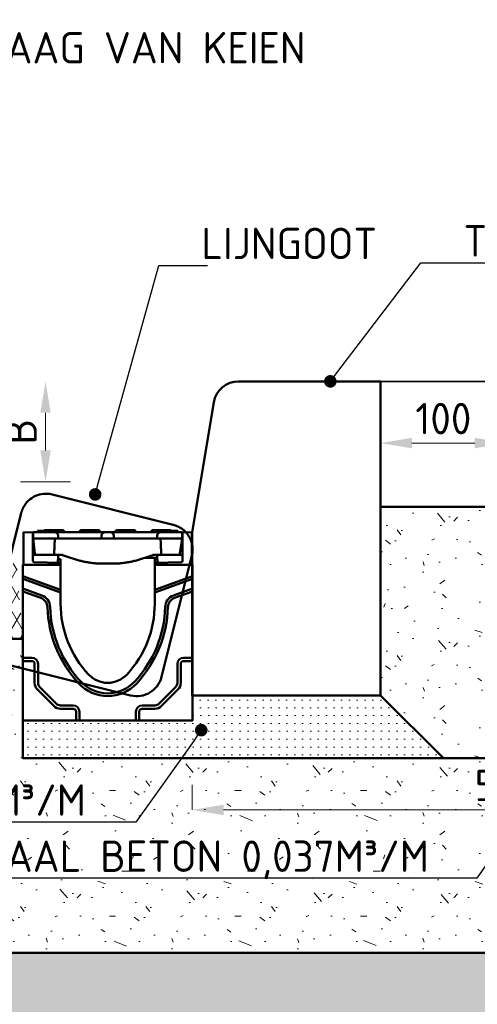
# Model space of a CAD drawing. Header units: metres. Extents: x 92403 to 95147, y 464428 to 465602.
# Tile 249 of 256: x 92606.687 to 92607.052, y 465103.503 to 465104.287. Entities that reach past the tile are written whole.
import ezdxf
from ezdxf import colors
from ezdxf.entities.mleader import LeaderData, LeaderLine
from ezdxf.math import Vec2, Vec3

# ---------------------------------------------------------------- set-up
doc = ezdxf.new("R2010")
doc.units = ezdxf.units.M
doc.linetypes.add('HIDDEN', pattern=[2.373, 1.58, -0.7929999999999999])
doc.layers.get('0').update_dxf_attribs({"linetype": 'CONTINUOUS'})
doc.layers.get('Defpoints').update_dxf_attribs({"linetype": 'CONTINUOUS'})
for name, color, linetype, lineweight in [('N-WE-GW-GROND_ZAND_CUNETZAND-AD-10', 7, 'CONTINUOUS', 18), ('N-WE-RI-HWA_GOOT_LIJNGOOT-GD', 150, 'CONTINUOUS', 50), ('N-WE-VH-KANTOPSLUITING_TROTTOIRBAND_130 150-GD', 210, 'CONTINUOUS', 50), ('N-WE-VH-VERHARDING_ASFALT-AD-10', 252, 'CONTINUOUS', 18), ('N-WE-VH-VERHARDING_ASFALT-GD', 252, 'CONTINUOUS', 50), ('N-WE-VH-VERHARDING_ASFALT-T25', 7, 'CONTINUOUS', 25), ('N-WE-VH-VERHARDING_BETON-AD-10', 252, 'CONTINUOUS', 18), ('N-WE-VH-VERHARDING_BETON_SCHRAAL-GD', 252, 'CONTINUOUS', 50), ('N-WE-VH-VERHARDING_FUNDERING-AD-10', 252, 'CONTINUOUS', 18), ('N-WE-VH-VERHARDING_NATUURSTEEN-GD', 252, 'CONTINUOUS', 50), ('N-XX-GR-GRAS_GAZON-G', 60, 'CONTINUOUS', 35), ('X-XX-AL-TEKENBLAD_TITELBLOK-T25', 7, 'CONTINUOUS', 25), ('X-XX-AL-VERWIJZING_DETAIL-M', 7, 'CONTINUOUS', 18)]:
    doc.layers.add(name, color=color, linetype=linetype, lineweight=lineweight)
doc.styles.add('NLCS-ISO-M10-T25', font='NLCS-ISO.ttf', dxfattribs={"height": 0.025})
doc.dimstyles.new('NLCS-M10-T25-PIJL_L2_H1', dxfattribs={"dimscale": 0.01, "dimtxt": 2.5, "dimasz": 2.5, "dimexe": 2, "dimexo": 2, "dimgap": 0.7, "dimtad": 1, "dimzin": 0, "dimdsep": 46, "dimtxsty": 'NLCS-ISO-M10-T25', "dimcen": 2.5, "dimdle": 2, "dimclrd": 256, "dimclre": 256, "dimclrt": 7, "dimadec": 1, "dimazin": 0, "dimtfac": 1, "dimtdec": 3, "dimtofl": 0, "dimtmove": 1, "dimatfit": 0, "dimfxl": 2, "dimfxlon": 1, "dimtfillclr": 256, "dimtolj": 1, "dimtzin": 0, "dimlwd": -1, "dimlwe": -1, "dimarcsym": 0})
pattern_1 = [(0, (2985.182419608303, 6084.652650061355), (0, 0.1), [0, -0.1]), (0, (2985.183419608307, 6084.617650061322), (0, 0.1), [0, -0.1]), (0, (2985.186419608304, 6084.671650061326), (0, 0.1), [0, -0.1]), (338.1986, (2985.134419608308, 6084.640650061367), (0.3000000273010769, -0.099999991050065), [0.0107703, -0.5277461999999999]), (216.8699, (2985.144419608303, 6084.636650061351), (0.2999999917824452, 0.2000000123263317), [0.005, -0.495]), (130.6013, (2985.140419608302, 6084.633650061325), (0.5000000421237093, -0.5999999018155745), [0.0092195, -0.9127349]), (206.5651, (2985.107419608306, 6084.621650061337), (-0.09999991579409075, -0.1000001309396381), [0.0022361, -0.2213707]), (326.3099, (2985.105419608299, 6084.620650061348), (0.199999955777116, -0.1000001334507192), [0.0036056, -0.3569496]), (108.4349, (2985.108419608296, 6084.618650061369), (-0.09999984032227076, 0.2000000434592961), [0.003162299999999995, -0.3130654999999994]), (225, (2985.171419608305, 6084.611650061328), (-1.776356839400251e-17, -0.1000000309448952), [0.0042426, -0.1371787]), (0, (2985.168419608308, 6084.60865006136), (0.1, 0.1), [0.006, -0.094]), (135, (2985.174419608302, 6084.60865006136), (-0.1000000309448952, 8.881784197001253e-18), [0.0042426, -0.1371787]), (251.5651, (2985.159419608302, 6084.675650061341), (0.09999984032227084, 0.2000000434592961), [0.003162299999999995, -0.3130654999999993]), (0, (2985.158419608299, 6084.672650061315), (0.1, 0.1), [0.005, -0.095]), (143.1301, (2985.163419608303, 6084.672650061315), (-0.2999999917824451, 0.2000000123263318), [0.005, -0.495]), (213.6901, (2985.106419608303, 6084.67665006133), (0.199999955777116, 0.1000001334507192), [0.003605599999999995, -0.3569495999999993]), (341.5651, (2985.103419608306, 6084.674650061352), (-0.2000000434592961, 0.09999984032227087), [0.006324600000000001, -0.3099032]), (126.8699, (2985.1094196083, 6084.672650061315), (0.2000000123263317, -0.2999999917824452), [0.005, -0.495]), (0, (2985.135419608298, 6084.672650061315), (0, 0.1), [0, -0.1]), (0, (2985.108419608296, 6084.646650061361), (0, 0.1), [0, -0.1]), (0, (2985.136419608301, 6084.609650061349), (0, 0.1), [0, -0.1]), (0, (2985.163419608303, 6084.640650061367), (0, 0.1), [0, -0.1]), (0, (2985.134419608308, 6084.657650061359), (0, 0.1), [0, -0.1]), (0, (2985.112419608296, 6084.660650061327), (0, 0.1), [0, -0.1]), (0, (2985.121419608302, 6084.654650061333), (0, 0.1), [0, -0.1]), (0, (2985.117419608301, 6084.630650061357), (0, 0.1), [0, -0.1]), (0, (2985.093419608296, 6084.634650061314), (0, 0.1), [0, -0.1]), (0, (2985.0944196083, 6084.657650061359), (0, 0.1), [0, -0.1]), (0, (2985.091419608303, 6084.679650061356), (0, 0.1), [0, -0.1]), (0, (2985.122419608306, 6084.683650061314), (0, 0.1), [0, -0.1]), (0, (2985.144419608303, 6084.687650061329), (0, 0.1), [0, -0.1]), (0, (2985.179419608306, 6084.683650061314), (0, 0.1), [0, -0.1]), (0, (2985.155419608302, 6084.652650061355), (0, 0.1), [0, -0.1]), (0, (2985.145419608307, 6084.670650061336), (0, 0.1), [0, -0.1]), (0, (2985.153419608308, 6084.622650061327), (0, 0.1), [0, -0.1]), (0, (2985.123419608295, 6084.617650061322), (0, 0.1), [0, -0.1]), (0, (2985.153419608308, 6084.595650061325), (0, 0.1), [0, -0.1]), (0, (2985.120419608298, 6084.601650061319), (0, 0.1), [0, -0.1]), (0, (2985.088419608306, 6084.598650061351), (0, 0.1), [0, -0.1]), (0, (2985.100419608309, 6084.593650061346), (0, 0.1), [0, -0.1]), (0, (2985.101419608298, 6084.607650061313), (0, 0.1), [0, -0.1]), (0, (2985.168419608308, 6084.591650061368), (0, 0.1), [0, -0.1]), (0, (2985.180419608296, 6084.632650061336), (0, 0.1), [0, -0.1]), (0, (2985.175419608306, 6084.662650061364), (0, 0.1), [0, -0.1]), (0, (2985.129419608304, 6084.59065006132), (0, 0.1), [0, -0.1])]

# ---------------------------------------------------------------- blocks, each defined once
blk = doc.blocks.new('*D670')
at = {"layer": 'Defpoints', "color": 0, "transparency": 16777216}
for p in [(92607.07451481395, 465103.9494507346), (92606.97451481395, 465103.8985833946), (92607.07451481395, 465103.8985833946)]:
    blk.add_point(p, dxfattribs=at)
at = {"layer": 'X-XX-AL-VERWIJZING_DETAIL-M', "transparency": 16777216}
for p, q in [((92607.07451481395, 465103.9294507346), (92607.07451481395, 465103.9694507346)), ((92606.99951481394, 465103.9494507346), (92607.04951481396, 465103.9494507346))]:
    blk.add_line(p, q, dxfattribs=at)
for points in [[(92606.99951481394, 465103.9536174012), (92606.99951481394, 465103.9452840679), (92606.97451481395, 465103.9494507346)], [(92607.04951481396, 465103.9536174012), (92607.04951481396, 465103.9452840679), (92607.07451481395, 465103.9494507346)]]:
    blk.add_solid(points, dxfattribs=at)
at = {"layer": 'X-XX-AL-VERWIJZING_DETAIL-M', "color": 7, "transparency": 16777216, "insert": (92607.02451481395, 465103.9689507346), "char_height": 0.025, "attachment_point": 5, "style": 'NLCS-ISO-M10-T25'}
blk.add_mtext('\\A1;100', dxfattribs=at)
blk = doc.blocks.new('_Dot')
at = {"color": 0, "linetype": 'ByBlock', "lineweight": -2}
blk.add_line((-0.5, 0), (-1, 0), dxfattribs=at)
at = {"color": 0, "linetype": 'ByBlock', "const_width": 0.5}
blk.add_lwpolyline([(-0.25, 0, 1), (0.25, 0, 1)], format="xyb", close=True, dxfattribs=at)
blk = doc.blocks.new('*D672')
at = {"layer": 'Defpoints', "color": 0, "transparency": 16777216}
for p in [(92607.32451481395, 465103.6574045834), (92606.82451481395, 465103.6461549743), (92607.32451481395, 465103.6461549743)]:
    blk.add_point(p, dxfattribs=at)
at = {"layer": 'X-XX-AL-VERWIJZING_DETAIL-M', "transparency": 16777216}
for p, q in [((92606.82451481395, 465103.6574045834), (92606.82451481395, 465103.6774045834)), ((92607.32451481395, 465103.6574045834), (92607.32451481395, 465103.6774045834)), ((92606.84951481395, 465103.6574045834), (92607.29951481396, 465103.6574045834))]:
    blk.add_line(p, q, dxfattribs=at)
for points in [[(92606.84951481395, 465103.66157125), (92606.84951481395, 465103.6532379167), (92606.82451481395, 465103.6574045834)], [(92607.29951481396, 465103.66157125), (92607.29951481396, 465103.6532379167), (92607.32451481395, 465103.6574045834)]]:
    blk.add_solid(points, dxfattribs=at)
at = {"layer": 'X-XX-AL-VERWIJZING_DETAIL-M', "color": 7, "transparency": 16777216, "insert": (92607.07451481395, 465103.6769045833), "char_height": 0.025, "attachment_point": 5, "style": 'NLCS-ISO-M10-T25'}
blk.add_mtext('\\A1;500', dxfattribs=at)
blk = doc.blocks.new('Goot')
at = {"color": 8}
for p, q in [((0.008000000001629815, 0.149606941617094), (0.0004999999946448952, 0.1499999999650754)), ((0.0004999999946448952, 0.1499999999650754), (0.0004999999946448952, 0.1239999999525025)), ((0.008249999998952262, 0.149593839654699), (0.008000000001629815, 0.149606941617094)), ((0.008000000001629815, 0.1269826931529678), (0.008000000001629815, 0.149606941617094)), ((0.008249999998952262, 0.1499999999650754), (0.02514120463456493, 0.1499999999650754)), ((0.008249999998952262, 0.1449999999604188), (0.008249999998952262, 0.1499999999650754)), ((0.0342499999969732, 0.1499999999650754), (0.02514122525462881, 0.1499999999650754)), ((0.0565000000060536, 0.1499999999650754), (0.0342499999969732, 0.1499999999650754)), ((0.06560877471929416, 0.1499999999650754), (0.0565000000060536, 0.1499999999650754)), ((0.06560879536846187, 0.1499999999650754), (0.06939120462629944, 0.1499999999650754)), ((0.07850000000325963, 0.1499999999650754), (0.06939122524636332, 0.1499999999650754)), ((0.1007499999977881, 0.1499999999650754), (0.07850000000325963, 0.1499999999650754)), ((0.1098587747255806, 0.1499999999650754), (0.1007499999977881, 0.1499999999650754)), ((0.1098587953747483, 0.1499999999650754), (0.126749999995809, 0.1499999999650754)), ((0.126749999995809, 0.1499999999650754), (0.126749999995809, 0.1449999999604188)), ((0.1269999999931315, 0.149606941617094), (0.126749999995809, 0.149593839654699)), ((0.1345000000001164, 0.1499999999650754), (0.1269999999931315, 0.149606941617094)), ((0.1269999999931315, 0.149606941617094), (0.1269999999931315, 0.1269826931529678)), ((0.1345000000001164, 0.1239999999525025), (0.1345000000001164, 0.1499999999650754)), ((0.008249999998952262, 0.1449999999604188), (0.009522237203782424, 0.1328954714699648)), ((0.02825020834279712, 0.1449999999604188), (0.008249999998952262, 0.1449999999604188)), ((0.02825020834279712, 0.1449999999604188), (0.0281371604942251, 0.1471570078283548)), ((0.02825020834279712, 0.1449999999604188), (0.0342499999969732, 0.1449999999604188)), ((0.0342499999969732, 0.1449999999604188), (0.0565000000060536, 0.1449999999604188)), ((0.0565000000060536, 0.1449999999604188), (0.06249979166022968, 0.1449999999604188)), ((0.0626128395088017, 0.1471570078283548), (0.06249979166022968, 0.1449999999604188)), ((0.07250020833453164, 0.1449999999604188), (0.06249979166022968, 0.1449999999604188)), ((0.07250020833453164, 0.1449999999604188), (0.07238716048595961, 0.1471570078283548)), ((0.07250020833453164, 0.1449999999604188), (0.07850000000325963, 0.1449999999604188)), ((0.07850000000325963, 0.1449999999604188), (0.1007499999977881, 0.1449999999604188)), ((0.1007499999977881, 0.1449999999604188), (0.1067497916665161, 0.1449999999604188)), ((0.1068628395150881, 0.1471570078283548), (0.1067497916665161, 0.1449999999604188)), ((0.126749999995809, 0.1449999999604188), (0.1067497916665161, 0.1449999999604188)), ((0.1096534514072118, 0.1437179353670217), (0.1096534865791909, 0.1437179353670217)), ((0.124880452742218, 0.1328479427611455), (0.126749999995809, 0.1449999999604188)), ((0.02999999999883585, 0.1256159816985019), (0.00898254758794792, 0.1259828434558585)), ((0.02597379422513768, 0.1319918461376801), (0.01002620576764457, 0.1319918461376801)), ((0.01051675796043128, 0.1320000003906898), (0.01056897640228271, 0.1320000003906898)), ((0.01056897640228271, 0.1320000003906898), (0.01101676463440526, 0.1320000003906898)), ((0.01101676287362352, 0.1319999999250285), (0.02487703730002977, 0.1319999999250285)), ((0.02487703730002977, 0.1329476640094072), (0.02487703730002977, 0.1319999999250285)), ((0.0248770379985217, 0.1320000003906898), (0.02536533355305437, 0.1320000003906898)), ((0.02536533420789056, 0.1319999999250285), (0.02999999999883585, 0.1319999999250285)), ((0.02800000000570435, 0.1303776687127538), (0.0277968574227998, 0.1265018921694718)), ((0.02790275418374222, 0.1285223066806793), (0.02999999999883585, 0.1284856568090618)), ((0.02799999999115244, 0.1304899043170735), (0.02797105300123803, 0.1310421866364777)), ((0.02800000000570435, 0.1304899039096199), (0.02800000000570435, 0.1303776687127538)), ((0.02999999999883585, 0.1284856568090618), (0.02999999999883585, 0.1279874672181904)), ((0.02999999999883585, 0.1279874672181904), (0.02999999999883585, 0.1259896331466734)), ((0.02999999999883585, 0.1256159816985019), (0.02999999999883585, 0.1259896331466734)), ((0.02999999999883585, 0.1239999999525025), (0.02999999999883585, 0.1256159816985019)), ((0.03156204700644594, 0.1317497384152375), (0.03557879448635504, 0.1304287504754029)), ((0.03557879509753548, 0.1304287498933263), (0.04219339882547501, 0.128253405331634)), ((0.0928066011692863, 0.128253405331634), (0.09942120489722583, 0.1304287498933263)), ((0.09687379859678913, 0.1295909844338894), (0.1070412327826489, 0.1295909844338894)), ((0.09942120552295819, 0.1304287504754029), (0.1034379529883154, 0.1317497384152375)), ((0.1049999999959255, 0.1319999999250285), (0.1096346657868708, 0.1319999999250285)), ((0.1049999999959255, 0.1284856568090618), (0.1070972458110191, 0.1285223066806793)), ((0.1049999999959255, 0.1279874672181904), (0.1049999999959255, 0.1284856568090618)), ((0.1049999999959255, 0.1259896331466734), (0.1049999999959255, 0.1279874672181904)), ((0.1049999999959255, 0.1259896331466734), (0.1049999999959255, 0.1256159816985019)), ((0.1260174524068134, 0.1259828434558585), (0.1049999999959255, 0.1256159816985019)), ((0.1049999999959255, 0.1239999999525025), (0.1049999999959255, 0.1256159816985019)), ((0.1070000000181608, 0.1304899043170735), (0.1070289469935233, 0.1310421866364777)), ((0.1070000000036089, 0.1303776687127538), (0.1070000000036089, 0.1304899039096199)), ((0.1072031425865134, 0.1265018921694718), (0.1070000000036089, 0.1303776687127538)), ((0.1070000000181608, 0.1303776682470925), (0.1072031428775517, 0.1265018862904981)), ((0.1249737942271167, 0.1319918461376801), (0.1090262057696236, 0.1319918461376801)), ((0.1096346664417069, 0.1320000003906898), (0.1101229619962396, 0.1320000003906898)), ((0.1101229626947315, 0.1329476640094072), (0.1101229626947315, 0.1319999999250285)), ((0.1101229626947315, 0.1319999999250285), (0.1233902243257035, 0.1319999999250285)), ((0.1139832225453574, 0.1319918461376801), (0.1139832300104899, 0.1319999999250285)), ((0.1154830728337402, 0.1319999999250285), (0.1154830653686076, 0.1319918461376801)), ((0.1156999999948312, 0.1319999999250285), (0.1156999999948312, 0.1319918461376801)), ((0.1233902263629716, 0.1320000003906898), (0.1238920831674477, 0.1320000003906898)), ((0, 0.1149999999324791), (0, 0.1239999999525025)), ((0.02999999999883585, 0.1239999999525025), (0, 0.1239999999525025)), ((0.02999999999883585, 0.104080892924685), (0.02999999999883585, 0.1239999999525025)), ((0.0625, 0.1249999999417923), (0.07249999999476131, 0.1249999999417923)), ((0.1049999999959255, 0.1239999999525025), (0.1049999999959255, 0.104080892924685)), ((0.1349999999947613, 0.1239999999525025), (0.1049999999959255, 0.1239999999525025)), ((0.1349999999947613, 0.1239999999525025), (0.1349999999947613, 0.1149999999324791)), ((0, 0.1127188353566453), (0, 0.1149999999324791)), ((0, 0.1050431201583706), (0, 0.1127188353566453)), ((0.1349999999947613, 0.1149999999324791), (0.1349999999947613, 0.1127188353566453)), ((0.1349999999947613, 0.1127188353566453), (0.1349999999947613, 0.1050431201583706)), ((0, 0.1027619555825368), (0, 0.1050431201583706)), ((0, 0.04999999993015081), (0, 0.1027619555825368)), ((0.02999999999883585, 0.104080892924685), (0.02999999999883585, 0.1017997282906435)), ((0.1049999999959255, 0.1017997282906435), (0.1049999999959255, 0.104080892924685)), ((0.1349999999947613, 0.1050431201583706), (0.1349999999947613, 0.1027619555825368)), ((0.1349999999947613, 0.1027619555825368), (0.1349999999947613, 0.04999999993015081)), ((0.02999999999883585, 0.1017997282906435), (0.02999999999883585, 0.09299999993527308)), ((0.1049999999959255, 0.09299999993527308), (0.1049999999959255, 0.1017997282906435)), ((0, 0.04732050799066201), (0, 0.04999999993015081)), ((0, -5.820766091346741e-11), (0, 0.04732050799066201)), ((0.1349999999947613, 0.04999999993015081), (0.1349999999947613, 0.04732050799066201)), ((0.1349999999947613, 0.04732050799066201), (0.1349999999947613, -5.820766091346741e-11)), ((0.04232050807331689, -5.820766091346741e-11), (0, -5.820766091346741e-11)), ((0.04499999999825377, -5.820766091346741e-11), (0.04232050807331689, -5.820766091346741e-11)), ((0.08999999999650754, -5.820766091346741e-11), (0.04499999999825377, -5.820766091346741e-11)), ((0.09267949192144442, -5.820766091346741e-11), (0.08999999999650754, -5.820766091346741e-11)), ((0.1349999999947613, -5.820766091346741e-11), (0.09267949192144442, -5.820766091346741e-11))]:
    blk.add_line(p, q, dxfattribs=at)
at = {"color": 8, "transparency": 33554687}
for p, q in [((0.01691155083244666, 0.1509999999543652), (0.01152185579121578, 0.1509999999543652)), ((0.01152185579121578, 0.1509999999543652), (0.01152185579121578, 0.1499999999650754)), ((0.01677894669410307, 0.1505523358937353), (0.01674999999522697, 0.1499999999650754)), ((0.01777757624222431, 0.1514999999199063), (0.02025000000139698, 0.1514999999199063)), ((0.0292500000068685, 0.1514999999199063), (0.02025000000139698, 0.1514999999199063)), ((0.0292500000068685, 0.1514999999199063), (0.03172242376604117, 0.1514999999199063)), ((0.0327210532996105, 0.1505523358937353), (0.0327499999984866, 0.1499999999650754)), ((0.04527894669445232, 0.1505523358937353), (0.04524999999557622, 0.1499999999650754)), ((0.04627757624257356, 0.1514999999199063), (0.04875000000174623, 0.1514999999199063)), ((0.05775000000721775, 0.1514999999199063), (0.04875000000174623, 0.1514999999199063)), ((0.05775000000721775, 0.1514999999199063), (0.06022242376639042, 0.1514999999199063)), ((0.06122105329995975, 0.1505523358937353), (0.06124999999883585, 0.1499999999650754)), ((0.07377894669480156, 0.1505523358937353), (0.07374999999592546, 0.1499999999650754)), ((0.0747775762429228, 0.1514999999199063), (0.07725000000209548, 0.1514999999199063)), ((0.08624999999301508, 0.1514999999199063), (0.07725000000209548, 0.1514999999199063)), ((0.08624999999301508, 0.1514999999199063), (0.08872242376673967, 0.1514999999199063)), ((0.089721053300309, 0.1505523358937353), (0.08974999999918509, 0.1499999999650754)), ((0.1022789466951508, 0.1505523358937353), (0.1022499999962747, 0.1499999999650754)), ((0.1032775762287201, 0.1514999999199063), (0.1057500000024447, 0.1514999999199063)), ((0.1147499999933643, 0.1514999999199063), (0.1057500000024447, 0.1514999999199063)), ((0.1147499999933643, 0.1514999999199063), (0.1172224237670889, 0.1514999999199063)), ((0.1182597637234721, 0.1510000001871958), (0.1180884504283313, 0.1510000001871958)), ((0.1182210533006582, 0.1505523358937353), (0.1182499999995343, 0.1499999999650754)), ((0.1213339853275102, 0.1510000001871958), (0.1182597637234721, 0.1510000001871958)), ((0.1232499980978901, 0.1510000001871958), (0.1213339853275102, 0.1510000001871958)), ((0.1233750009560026, 0.1510000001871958), (0.1232499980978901, 0.1510000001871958)), ((0.1233749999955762, 0.1509999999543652), (0.1233749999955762, 0.1499999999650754)), ((0, 0.1149999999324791), (0.02999999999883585, 0.104080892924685)), ((0.02999999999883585, 0.1017997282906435), (0, 0.1127188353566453)), ((0.1049999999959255, 0.104080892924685), (0.1349999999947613, 0.1149999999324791)), ((0.1349999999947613, 0.1127188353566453), (0.1049999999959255, 0.1017997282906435)), ((0, 0.1050431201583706), (0.01501239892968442, 0.09957905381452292)), ((0.01427924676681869, 0.09756473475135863), (0, 0.1027619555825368)), ((0.1199876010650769, 0.09957905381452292), (0.1349999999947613, 0.1050431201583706)), ((0.1349999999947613, 0.1027619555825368), (0.1207207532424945, 0.09756473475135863)), ((0, 0.04999999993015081), (0.006999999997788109, 0.04999999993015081)), ((0.006999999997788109, 0.04732050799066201), (0, 0.04732050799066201)), ((0.1279999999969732, 0.04999999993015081), (0.1349999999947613, 0.04999999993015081)), ((0.1349999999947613, 0.04732050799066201), (0.1279999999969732, 0.04732050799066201)), ((0.009320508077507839, 0.02999999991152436), (0.009320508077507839, 0.04499999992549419)), ((0.01200000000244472, 0.04499999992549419), (0.01200000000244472, 0.02999999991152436)), ((0.1230000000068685, 0.02999999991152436), (0.1230000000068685, 0.04499999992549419)), ((0.1256794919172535, 0.04499999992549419), (0.1256794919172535, 0.02999999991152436)), ((0.02456977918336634, 0.01156977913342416), (0.01156977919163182, 0.02456977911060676)), ((0.01346446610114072, 0.02646446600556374), (0.02646446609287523, 0.01346446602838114)), ((0.1085355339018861, 0.01346446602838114), (0.1215355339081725, 0.02646446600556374)), ((0.1234302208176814, 0.02456977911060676), (0.110430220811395, 0.01156977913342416)), ((0.02999999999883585, 0.01199999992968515), (0.03999999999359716, 0.01199999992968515)), ((0.03999999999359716, 0.009320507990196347), (0.02999999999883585, 0.009320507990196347)), ((0.09500000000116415, 0.01199999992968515), (0.1049999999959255, 0.01199999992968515)), ((0.1049999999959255, 0.009320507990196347), (0.09500000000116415, 0.009320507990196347)), ((0.04232050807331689, -5.820766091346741e-11), (0.04232050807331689, 0.006999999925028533)), ((0.04499999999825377, 0.006999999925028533), (0.04499999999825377, -5.820766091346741e-11)), ((0.08999999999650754, -5.820766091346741e-11), (0.08999999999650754, 0.006999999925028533)), ((0.09267949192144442, 0.006999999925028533), (0.09267949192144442, -5.820766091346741e-11))]:
    blk.add_line(p, q, dxfattribs=at)
at = {"color": 8, "flags": 128}
for points in [[(0.02533702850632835, 0.143578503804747), (0.02531747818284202, 0.1431355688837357), (0.02529796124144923, 0.1426926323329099), (0.02527847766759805, 0.1422496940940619), (0.02525902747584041, 0.1418067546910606), (0.0252396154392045, 0.1413638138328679), (0.02522023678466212, 0.14092087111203), (0.02520089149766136, 0.1404779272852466), (0.02518157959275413, 0.1400349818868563), (0.02516230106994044, 0.1395920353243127), (0.02514305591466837, 0.1391490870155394), (0.02512384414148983, 0.1387061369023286), (0.02510466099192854, 0.1382631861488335), (0.02508551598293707, 0.1378202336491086), (0.02506640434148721, 0.1373772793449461), (0.02504732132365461, 0.1369343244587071), (0.02502827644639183, 0.136491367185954), (0.02500926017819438, 0.1360484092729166), (0.02499027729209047, 0.1356054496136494), (0.02497132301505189, 0.1351624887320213), (0.02495240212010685, 0.13471952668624), (0.02493351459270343, 0.1342765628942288), (0.02491466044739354, 0.1338335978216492), (0.02489583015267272, 0.1333906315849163), (0.0248770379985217, 0.1329476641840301)], [(0.02577549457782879, 0.1449999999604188), (0.02574285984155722, 0.1449459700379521), (0.02571140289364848, 0.14489126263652), (0.02568113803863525, 0.1448359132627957), (0.02565207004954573, 0.1447799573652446), (0.02562422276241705, 0.1447234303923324), (0.0255975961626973, 0.1446663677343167), (0.02557220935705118, 0.1446088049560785), (0.02554807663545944, 0.1445507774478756), (0.02552520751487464, 0.1444923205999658), (0.025503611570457, 0.1444334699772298), (0.02548330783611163, 0.1443742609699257), (0.02546430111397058, 0.1443147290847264), (0.02544659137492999, 0.1442549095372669), (0.02543016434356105, 0.1441948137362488), (0.02541501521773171, 0.1441344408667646), (0.02540115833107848, 0.1440737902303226), (0.02538859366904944, 0.1440128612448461), (0.02537732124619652, 0.1439516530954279), (0.02536734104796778, 0.1438901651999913), (0.02535866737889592, 0.1438283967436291), (0.02535129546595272, 0.1437663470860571), (0.0253452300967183, 0.1437040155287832), (0.02534047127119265, 0.1436414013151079), (0.02533702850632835, 0.143578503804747)], [(0.1096629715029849, 0.143578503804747), (0.1096595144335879, 0.1436414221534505), (0.1096547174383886, 0.143704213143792), (0.1096485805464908, 0.1437668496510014), (0.1096411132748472, 0.1438293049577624), (0.1096323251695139, 0.1438915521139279), (0.1096222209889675, 0.1439535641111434), (0.1096108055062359, 0.1440153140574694), (0.1095980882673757, 0.1440767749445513), (0.1095840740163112, 0.1441379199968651), (0.1095687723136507, 0.1441987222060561), (0.1095521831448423, 0.1442591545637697), (0.1095343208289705, 0.1443191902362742), (0.1095152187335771, 0.1443787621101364), (0.1094949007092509, 0.1444378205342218), (0.1094733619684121, 0.144496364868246), (0.1094506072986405, 0.1445543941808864), (0.1094266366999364, 0.1446119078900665), (0.1094014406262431, 0.1446689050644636), (0.1093750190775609, 0.1447253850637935), (0.1093473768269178, 0.1447813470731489), (0.1093185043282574, 0.1448367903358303), (0.1092884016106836, 0.1448917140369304), (0.1092570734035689, 0.1449461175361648), (0.1092245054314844, 0.1449999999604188)], [(0.1101229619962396, 0.1329476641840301), (0.1101041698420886, 0.1333906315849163), (0.1100853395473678, 0.1338335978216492), (0.1100664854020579, 0.1342765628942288), (0.1100475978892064, 0.13471952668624), (0.1100286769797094, 0.1351624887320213), (0.1100097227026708, 0.1356054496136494), (0.1099907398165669, 0.1360484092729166), (0.1099717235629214, 0.136491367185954), (0.1099526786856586, 0.1369343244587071), (0.1099335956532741, 0.1373772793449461), (0.1099144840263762, 0.1378202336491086), (0.1098953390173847, 0.1382631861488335), (0.1098761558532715, 0.1387061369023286), (0.1098569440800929, 0.1391490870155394), (0.1098376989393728, 0.1395920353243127), (0.1098184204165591, 0.1400349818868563), (0.1097991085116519, 0.1404779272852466), (0.1097797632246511, 0.14092087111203), (0.1097603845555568, 0.1413638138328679), (0.1097409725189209, 0.1418067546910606), (0.1097215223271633, 0.1422496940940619), (0.109702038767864, 0.1426926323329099), (0.1096825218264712, 0.1431355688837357), (0.1096629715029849, 0.143578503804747)], [(0.02999999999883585, 0.1320000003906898), (0.03006215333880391, 0.1319996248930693), (0.03012458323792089, 0.1319984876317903), (0.03018728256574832, 0.1319965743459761), (0.03025025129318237, 0.1319938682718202), (0.03031348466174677, 0.1319903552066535), (0.03037698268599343, 0.1319860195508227), (0.03044074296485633, 0.1319808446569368), (0.03050476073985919, 0.1319748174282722), (0.03056903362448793, 0.1319679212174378), (0.03063355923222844, 0.1319601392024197), (0.0306983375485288, 0.1319514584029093), (0.03076336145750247, 0.1319418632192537), (0.0308286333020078, 0.1319313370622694), (0.03089414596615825, 0.1319198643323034), (0.03095989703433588, 0.1319074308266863), (0.03102588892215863, 0.1318940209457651), (0.03109211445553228, 0.1318796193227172), (0.03115857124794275, 0.1318642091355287), (0.03122525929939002, 0.1318477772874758), (0.03129217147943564, 0.1318303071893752), (0.03135931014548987, 0.1318117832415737), (0.03142667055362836, 0.1317921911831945), (0.03149425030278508, 0.1317715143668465), (0.03156204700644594, 0.1317497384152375)], [(0.04219339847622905, 0.1282534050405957), (0.04301839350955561, 0.1279881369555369), (0.04384525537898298, 0.1277343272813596), (0.04467397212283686, 0.1274919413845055), (0.04550454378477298, 0.1272609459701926), (0.04633696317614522, 0.1270413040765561), (0.04717122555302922, 0.1268329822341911), (0.04800732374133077, 0.1266359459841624), (0.04884525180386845, 0.1264501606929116), (0.04968500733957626, 0.1262755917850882), (0.05052658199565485, 0.1261122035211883), (0.05136997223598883, 0.1259599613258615), (0.05221517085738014, 0.125818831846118), (0.05306217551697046, 0.12568879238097), (0.05391098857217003, 0.1255698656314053), (0.05476161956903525, 0.1254620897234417), (0.05561407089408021, 0.1253655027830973), (0.05646835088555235, 0.1252801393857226), (0.05732446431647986, 0.1252060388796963), (0.0581824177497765, 0.125143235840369), (0.05904221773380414, 0.1250917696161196), (0.05990386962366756, 0.1250516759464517), (0.06076737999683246, 0.1250229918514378), (0.06163275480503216, 0.1250057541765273), (0.0625, 0.1249999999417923)], [(0.07249999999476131, 0.1249999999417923), (0.07336724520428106, 0.1250057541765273), (0.07423261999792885, 0.1250229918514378), (0.07509613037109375, 0.1250516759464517), (0.07595778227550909, 0.1250917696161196), (0.0768175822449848, 0.125143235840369), (0.07767553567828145, 0.1252060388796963), (0.07853164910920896, 0.1252801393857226), (0.0793859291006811, 0.1253655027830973), (0.08023838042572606, 0.1254620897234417), (0.0810890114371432, 0.1255698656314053), (0.08193782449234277, 0.12568879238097), (0.08278482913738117, 0.125818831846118), (0.0836300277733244, 0.1259599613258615), (0.08447341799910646, 0.1261122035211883), (0.08531499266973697, 0.1262755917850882), (0.08615474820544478, 0.1264501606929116), (0.08699267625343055, 0.1266359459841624), (0.08782877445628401, 0.1268329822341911), (0.08866303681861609, 0.1270413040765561), (0.08949545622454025, 0.1272609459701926), (0.09032602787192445, 0.1274919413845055), (0.09115474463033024, 0.1277343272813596), (0.0919816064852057, 0.1279881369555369), (0.09280660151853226, 0.1282534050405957)], [(0.1034379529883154, 0.1317497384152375), (0.1035057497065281, 0.1317715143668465), (0.1035733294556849, 0.1317921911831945), (0.1036406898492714, 0.1318117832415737), (0.1037078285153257, 0.1318303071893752), (0.1037747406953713, 0.1318477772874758), (0.1038414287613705, 0.1318642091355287), (0.1039078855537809, 0.1318796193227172), (0.1039741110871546, 0.1318940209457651), (0.1040401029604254, 0.1319074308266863), (0.1041058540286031, 0.1319198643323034), (0.1041713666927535, 0.1319313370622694), (0.1042366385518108, 0.1319418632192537), (0.1043016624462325, 0.1319514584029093), (0.1043664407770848, 0.1319601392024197), (0.1044309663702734, 0.1319679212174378), (0.1044952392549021, 0.1319748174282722), (0.104559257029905, 0.1319808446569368), (0.1046230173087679, 0.1319860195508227), (0.1046865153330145, 0.1319903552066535), (0.1047497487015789, 0.1319938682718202), (0.1048127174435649, 0.1319965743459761), (0.1048754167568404, 0.1319984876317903), (0.1049378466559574, 0.1319996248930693), (0.1049999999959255, 0.1320000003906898)], [(0.1070289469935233, 0.1310421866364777), (0.1070566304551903, 0.1312287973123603), (0.1071186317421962, 0.1314067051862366), (0.107213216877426, 0.1315701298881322), (0.1073364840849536, 0.1317125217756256), (0.1074845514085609, 0.1318295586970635), (0.1076518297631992, 0.1319164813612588), (0.1078322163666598, 0.1319705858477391), (0.1079246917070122, 0.1319845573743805), (0.1079691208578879, 0.131988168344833), (0.1080005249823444, 0.1319895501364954), (0.1081180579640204, 0.1319906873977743), (0.108215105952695, 0.1319910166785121), (0.1083403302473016, 0.1319913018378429), (0.1084895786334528, 0.131991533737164), (0.1086575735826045, 0.1319917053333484), (0.108838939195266, 0.1319918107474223), (0.1090262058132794, 0.1319918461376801)], [(0.1249737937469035, 0.1319918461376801), (0.1251616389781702, 0.131991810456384), (0.1253426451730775, 0.1319917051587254), (0.1255109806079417, 0.1319915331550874), (0.1256599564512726, 0.131991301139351), (0.1257852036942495, 0.1319910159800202), (0.125881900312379, 0.1319906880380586), (0.1259997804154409, 0.1319895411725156), (0.1260314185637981, 0.1319881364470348), (0.1260758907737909, 0.1319844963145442), (0.126168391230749, 0.131970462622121), (0.126348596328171, 0.1319163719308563), (0.1265155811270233, 0.131829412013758), (0.1266637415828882, 0.1317123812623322), (0.1267869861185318, 0.1315697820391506), (0.1268814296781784, 0.1314066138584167), (0.1269435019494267, 0.1312283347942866), (0.1269710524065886, 0.1310421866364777)]]:
    blk.add_lwpolyline(points, dxfattribs=at)
at = {"color": 8, "transparency": 33554687}
for centre, radius, start, end in [((0.01777757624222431, 0.1504999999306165), 0.001, 90, 176.9999996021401), ((0.03172242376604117, 0.1504999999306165), 0.001, 3.000000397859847, 90), ((0.04627757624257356, 0.1504999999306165), 0.001, 90, 176.9999996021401), ((0.06022242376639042, 0.1504999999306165), 0.001, 3.000000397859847, 90), ((0.0747775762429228, 0.1504999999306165), 0.001, 90, 176.9999996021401), ((0.08872242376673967, 0.1504999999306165), 0.001, 3.000000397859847, 90), ((0.1032775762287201, 0.1504999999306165), 0.001, 90, 176.9999996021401), ((0.1172224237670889, 0.1504999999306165), 0.001, 3.000000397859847, 90), ((0.01154308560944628, 0.09004719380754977), 0.0079999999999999, 1.671932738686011, 69.99999988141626), ((0.01154308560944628, 0.09004719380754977), 0.0101435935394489, 1.671932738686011, 69.99999988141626), ((0.123456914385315, 0.09004719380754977), 0.010143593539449, 110.0000001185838, 178.328067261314), ((0.123456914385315, 0.09004719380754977), 0.008, 110.0000001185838, 178.328067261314), ((0.1127045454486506, 0.09299999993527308), 0.0932045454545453, 181.671932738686, 222.8954725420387), ((0.1127045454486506, 0.09299999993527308), 0.0910609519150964, 181.671932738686, 222.8954725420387), ((0.0222954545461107, 0.09299999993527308), 0.0910609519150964, 317.1045274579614, 358.3280672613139), ((0.0222954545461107, 0.09299999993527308), 0.0932045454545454, 317.1045274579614, 358.3280672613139), ((0.006999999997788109, 0.04499999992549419), 0.005, 0, 90), ((0.006999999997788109, 0.04499999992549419), 0.0023205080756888, 0, 90), ((0.1279999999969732, 0.04499999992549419), 0.005, 90, 180), ((0.1279999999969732, 0.04499999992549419), 0.0023205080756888, 90, 180), ((0.01700000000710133, 0.02999999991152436), 0.0076794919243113, 180, 225), ((0.01700000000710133, 0.02999999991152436), 0.005, 180, 225), ((0.06750000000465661, 0.0509999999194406), 0.0315, 222.8954725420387, 317.1045274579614), ((0.06750000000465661, 0.0509999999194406), 0.029356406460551, 222.8954725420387, 317.1045274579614), ((0.1180000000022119, 0.02999999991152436), 0.005, 315, 0), ((0.1180000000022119, 0.02999999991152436), 0.0076794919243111, 315, 0), ((0.02999999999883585, 0.01699999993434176), 0.0076794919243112, 225, 270), ((0.02999999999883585, 0.01699999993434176), 0.005, 225, 270), ((0.03999999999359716, 0.006999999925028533), 0.005, 0, 90), ((0.03999999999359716, 0.006999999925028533), 0.0023205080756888, 0, 90), ((0.09500000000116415, 0.006999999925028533), 0.005, 90, 180), ((0.09500000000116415, 0.006999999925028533), 0.0023205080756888, 90, 180), ((0.1049999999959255, 0.01699999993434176), 0.005, 270, 315), ((0.1049999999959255, 0.01699999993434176), 0.0076794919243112, 270, 315)]:
    blk.add_arc(centre, radius, start, end, dxfattribs=at)
at = {"color": 8}
for centre, radius, start, end in [((0.02514122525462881, 0.1469999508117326), 0.0030000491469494, 3.000892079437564, 90.00039353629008), ((0.06560877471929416, 0.1469999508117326), 0.0030000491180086, 89.99960562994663, 176.9991112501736), ((0.06939122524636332, 0.1469999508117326), 0.0030000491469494, 3.000892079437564, 90.00039353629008), ((0.1098587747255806, 0.1469999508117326), 0.0030000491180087, 89.99960562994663, 176.9991112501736), ((0.01051675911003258, 0.1329999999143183), 0.001, 185.9999989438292, 270), ((0.1238920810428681, 0.1329999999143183), 0.001, 270, 351.2538362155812), ((0.1127045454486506, 0.09299999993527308), 0.0827045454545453, 180, 222.8954725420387), ((0.0222954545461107, 0.09299999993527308), 0.0827045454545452, 317.1045274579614, 0), ((0.06750000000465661, 0.0509999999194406), 0.021, 222.8954725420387, 317.1045274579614)]:
    blk.add_arc(centre, radius, start, end, dxfattribs=at)
for centre, major_axis, ratio, start_param, end_param in [((0.00900000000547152, 0.1269826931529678), (-2.58e-14, -0.001000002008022), 0.9999979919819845, 4.712388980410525, 6.265732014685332), ((0.00902757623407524, 0.1309898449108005), (-0.0009986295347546, 5.23358511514e-05), 0.9999980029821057, 4.764748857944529, 6.283185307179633), ((0.01002894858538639, 0.131989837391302), (-0.0010013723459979, 5.4966268e-09), 0.0020039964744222, 4.715128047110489, 6.283185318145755), ((0.02597105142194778, 0.131989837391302), (-0.0010013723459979, -5.4966268e-09), 0.0020039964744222, 3.141592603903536, 4.709649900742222), ((0.02697242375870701, 0.1309898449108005), (0.0009986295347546, 5.23358511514e-05), 0.999998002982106, 0, 1.518436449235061), ((0.02679822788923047, 0.1265542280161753), (0.0008903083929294, 0.0004553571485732), 0.999998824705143, 4.712388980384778, 5.758052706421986), ((0.1082017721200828, 0.1265542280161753), (-0.0009986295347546, -5.23358511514e-05), 0.9999980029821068, 0, 1.04566372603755), ((0.1260000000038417, 0.1269826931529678), (2.58e-14, -0.001000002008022), 0.9999979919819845, 0.01745329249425, 1.570796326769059)]:
    blk.add_ellipse(centre, major_axis=major_axis, ratio=ratio, start_param=start_param, end_param=end_param, dxfattribs=at)
blk = doc.blocks.new('*D709')
at = {"layer": 'Defpoints', "color": 0, "transparency": 16777216}
for p in [(92606.70769181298, 465103.9985833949), (92606.74951512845, 465103.9985833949), (92606.57257258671, 465103.9185833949)]:
    blk.add_point(p, dxfattribs=at)
at = {"layer": 'X-XX-AL-VERWIJZING_DETAIL-M', "transparency": 16777216}
for p, q in [((92606.70769181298, 465103.9435833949), (92606.70769181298, 465103.9735833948)), ((92606.68769181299, 465103.9185833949), (92606.72769181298, 465103.9185833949))]:
    blk.add_line(p, q, dxfattribs=at)
for points in [[(92606.70352514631, 465103.9735833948), (92606.71185847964, 465103.9735833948), (92606.70769181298, 465103.9985833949)], [(92606.70352514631, 465103.9435833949), (92606.71185847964, 465103.9435833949), (92606.70769181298, 465103.9185833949)]]:
    blk.add_solid(points, dxfattribs=at)
at = {"layer": 'X-XX-AL-VERWIJZING_DETAIL-M', "color": 7, "transparency": 16777216, "insert": (92606.6881918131, 465103.9585833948), "char_height": 0.025, "attachment_point": 5, "rotation": 90, "style": 'NLCS-ISO-M10-T25'}
blk.add_mtext('\\A1;B', dxfattribs=at)

msp = doc.modelspace()

# ---------------------------------------------------------------- hatches: boundary and pattern name
at = {"layer": 'N-WE-GW-GROND_ZAND_CUNETZAND-AD-10'}
h = msp.add_hatch(dxfattribs=at)
h.set_pattern_fill('AGW-GROND_ZAND_CUNETZAND', color=256, scale=0.01, pattern_type=2)
h.set_pattern_definition([(0, (2985.087419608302, 6084.538650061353), (0.00625, 0.00625), [0, -0.0125])])
h.paths.add_polyline_path([(92607.42451486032, 465103.1435833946), (92607.42451481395, 465103.5435833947), (92606.3395800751, 465103.5435833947), (92606.12695777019, 465103.5435833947), (92606.12695777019, 465103.1435833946)])
at = {"layer": 'N-WE-VH-VERHARDING_ASFALT-AD-10'}
h = msp.add_hatch(dxfattribs=at)
h.set_pattern_fill('AVH-ASFALT', color=256, scale=0.01, pattern_type=2)
h.set_pattern_definition([(59.99999999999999, (2985.087419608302, 6084.588650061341), (-0.008660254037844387, 0.005000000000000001), []), (120, (2985.087419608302, 6084.588650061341), (-0.008660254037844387, -0.004999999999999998), [])])
h.paths.add_polyline_path([(92606.12695777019, 465103.8535833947), (92606.12695777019, 465103.7935833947), (92606.5830377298, 465103.7935833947), (92606.68969694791, 465103.7935833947), (92606.68451481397, 465103.8535833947)])
at = {"layer": 'N-WE-VH-VERHARDING_BETON-AD-10'}
h = msp.add_hatch(dxfattribs=at)
h.set_pattern_fill('AVH-BETON_SCHRAAL', color=256, scale=0.01, pattern_type=2)
h.set_pattern_definition(pattern_1)
h.paths.add_polyline_path([(92606.97451481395, 465103.7485833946), (92607.02451481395, 465103.6985833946), (92607.26951481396, 465103.6985833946), (92607.07451481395, 465103.8985833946), (92606.97451481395, 465103.8985833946)])
at = {"layer": 'N-WE-VH-VERHARDING_FUNDERING-AD-10'}
h = msp.add_hatch(dxfattribs=at)
h.set_pattern_fill('AVH-FUNDERING_GRANULAAT', color=256, scale=0.01, pattern_type=2)
h.set_pattern_definition(pattern_1)
h.paths.add_polyline_path([(92607.32451481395, 465103.5435833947), (92607.32451481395, 465103.6985833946), (92606.68969694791, 465103.6985833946), (92606.68969694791, 465103.7935833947), (92606.5830377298, 465103.7935833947), (92606.12696174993, 465103.7935833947), (92606.12695777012, 465103.5435833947)])
h = msp.add_hatch(dxfattribs=at)
h.set_pattern_fill('AVH-FUNDERING_ZANDCEMENTSTAB', color=256, scale=0.01, pattern_type=2)
h.set_pattern_definition([(0, (2985.087419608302, 6084.588650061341), (0.03125, 0.00625), [0, -0.00625])])
h.paths.add_polyline_path([(92606.68969694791, 465103.7285702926), (92606.68969694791, 465103.6985833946), (92607.02451481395, 465103.6985833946), (92606.97451481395, 465103.7485833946), (92606.82469694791, 465103.7485833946), (92606.82469694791, 465103.7285702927)])
h.paths.add_polyline_path([(92606.82469694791, 465103.7485833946), (92606.82469694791, 465103.7479165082), (92606.82469694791, 465103.7285702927)], flags=17)

# ---------------------------------------------------------------- linework, layer by layer
at = {"layer": 'N-WE-VH-KANTOPSLUITING_TROTTOIRBAND_130 150-GD'}
msp.add_lwpolyline([(92606.82451481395, 465103.7485833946), (92606.82451481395, 465103.8785833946), (92606.84172947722, 465103.9818713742, -0.3666293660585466), (92606.86145735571, 465103.9985833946), (92606.97451481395, 465103.9985833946), (92606.97451481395, 465103.7485833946)], format="xyb", close=True, dxfattribs=at)
at = {"layer": 'N-WE-VH-VERHARDING_ASFALT-GD'}
msp.add_lwpolyline([(92606.12695777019, 465103.7935833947), (92606.68969694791, 465103.7935833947)], dxfattribs=at)
at = {"layer": 'N-WE-VH-VERHARDING_BETON_SCHRAAL-GD'}
for points in [[(92606.68969694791, 465103.7285702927), (92606.68969694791, 465103.6985833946), (92607.26951481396, 465103.6985833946), (92607.07451481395, 465103.8985833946), (92606.97451481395, 465103.8985833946)], [(92607.02451481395, 465103.6985833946), (92606.97451481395, 465103.7485833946), (92606.82469694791, 465103.7485833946), (92606.82469694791, 465103.7285702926), (92606.68969694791, 465103.7285702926), (92606.68969694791, 465103.6985833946), (92607.02451481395, 465103.6985833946)], [(92606.68969694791, 465103.6985833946), (92607.32451481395, 465103.6985833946), (92607.32451481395, 465103.5435833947)], [(92607.42451481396, 465103.5435833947), (92606.3395800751, 465103.5435833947), (92606.3395800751, 465103.5435833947), (92606.12695777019, 465103.5435833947)]]:
    msp.add_lwpolyline(points, dxfattribs=at)
at = {"layer": 'N-WE-VH-VERHARDING_NATUURSTEEN-GD', "linetype": 'HIDDEN', "ltscale": 5, "flags": 128}
msp.add_lwpolyline([(92606.81967446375, 465103.8782053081, -0.2480042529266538), (92606.82418623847, 465103.859826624), (92606.80000013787, 465103.7632837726, -0.4142135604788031), (92606.77543617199, 465103.7485617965), (92606.67891885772, 465103.7727414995, -0.4142135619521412), (92606.66419688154, 465103.7973054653), (92606.68838298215, 465103.8938483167, -0.05615879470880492), (92606.68997049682, 465103.8980959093, -0.3499151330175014), (92606.71294694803, 465103.9085702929), (92606.80946426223, 465103.8843905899, -0.1507257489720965)], format="xyb", close=True, dxfattribs=at)
at = {"layer": 'N-XX-GR-GRAS_GAZON-G', "flags": 128}
msp.add_lwpolyline([(92606.97451481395, 465103.9985833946), (92607.42451481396, 465103.9985833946)], dxfattribs=at)

# ---------------------------------------------------------------- block references
at = {"layer": 'N-WE-RI-HWA_GOOT_LIJNGOOT-GD'}
msp.add_blockref('Goot', (92606.68969694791, 465103.7285702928), dxfattribs=at)

# ---------------------------------------------------------------- texts
at = {"layer": 'X-XX-AL-TEKENBLAD_TITELBLOK-T25', "insert": (92606.17561536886, 465104.209987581), "char_height": 0.025, "attachment_point": 7, "style": 'NLCS-ISO-M10-T25'}
msp.add_mtext('LAAG/HOOG PROFIEL MET GOOTLAAG VAN KEIEN\\PSCHAAL 1:10', dxfattribs=at)

# ---------------------------------------------------------------- dimensions: what is measured, and where the dimension line sits
at = {"layer": 'X-XX-AL-VERWIJZING_DETAIL-M'}
dim = msp.add_linear_dim(base=(92606.70769181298, 465103.9985833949), p1=(92606.57257258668, 465103.9185833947), p2=(92606.74951512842, 465103.9985833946), angle=90, text='B', dimstyle='NLCS-M10-T25-PIJL_L2_H1', override={"dimdec": 0, "dimlfac": 1000, "dimse2": 1}, dxfattribs=at)
dim.commit()
dim.dimension.update_dxf_attribs({"geometry": '*D709', "text_midpoint": (92606.6881918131, 465103.9585833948)})
for base, p1, p2, override, picture, middle in [((92607.07451481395, 465103.9494507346), (92606.97451481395, 465103.8985833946), (92607.07451481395, 465103.8985833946), {"dimdec": 0, "dimlfac": 1000, "dimse1": 1}, '*D670', (92607.02451481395, 465103.9689507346)), ((92607.32451481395, 465103.6574045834), (92606.82451481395, 465103.6461549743), (92607.32451481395, 465103.6461549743), {"dimdec": 0, "dimlfac": 1000}, '*D672', (92607.07451481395, 465103.6769045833))]:
    dim = msp.add_linear_dim(base=base, p1=p1, p2=p2, dimstyle='NLCS-M10-T25-PIJL_L2_H1', override=override, dxfattribs=at)
    dim.commit()
    dim.dimension.update_dxf_attribs({"geometry": picture, "text_midpoint": middle})

# ---------------------------------------------------------------- leaders
at = {"layer": 'N-WE-VH-VERHARDING_ASFALT-T25', "linetype": 'ByBlock'}
ml = msp.add_multileader_mtext('Standard', dxfattribs=at)
ml.set_content('TROTTOIRBAND 130/150X250MM', color=7, style='NLCS-ISO-M10-T25')
ml.set_leader_properties(color=256, lineweight=-1)
ml.set_arrow_properties(name='DOT')
ml.build(insert=Vec2(0, 0))
ml.multileader.update_dxf_attribs({"text_left_attachment_type": 5, "text_right_attachment_type": 5, "dogleg_length": 2.5, "arrow_head_size": 0.01, "scale": 0.01})
ctx = ml.context
ctx.base_point, ctx.scale, ctx.char_height, ctx.arrow_head_size, ctx.landing_gap_size, ctx.plane_origin = Vec3(92607.03152426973, 465104.0929425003), 0.01, 0.025, 0.01, 0.009000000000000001, Vec3(92606.93451481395, 465103.9985833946)
ctx.left_attachment, ctx.right_attachment = 5, 5
notes = []
notes.append((ctx, [(0, (1, 1, 0), (92607.00652426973, 465104.0929425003), (1, 0), 0.025, [(0, [(92606.93451481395, 465103.9985833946)], 0, [])])]))
ctx.mtext.insert, ctx.mtext.flow_direction = Vec3(92607.04052426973, 465104.1229425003), 5
ml = msp.add_multileader_mtext('Standard', dxfattribs=at)
ml.set_content('LIJNGOOT', color=7, style='NLCS-ISO-M10-T25')
ml.set_leader_properties(color=256, lineweight=-1)
ml.set_arrow_properties(name='DOT')
ml.build(insert=Vec2(0, 0))
ml.multileader.update_dxf_attribs({"text_left_attachment_type": 5, "text_right_attachment_type": 5, "dogleg_length": 2.5, "arrow_head_size": 0.01, "scale": 0.01})
ctx = ml.context
ctx.base_point, ctx.scale, ctx.char_height, ctx.arrow_head_size, ctx.landing_gap_size, ctx.plane_origin = Vec3(92606.82286679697, 465104.0909038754), 0.01, 0.025, 0.01, 0.009000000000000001, Vec3(92606.74724406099, 465103.9085833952)
ctx.left_attachment, ctx.right_attachment = 5, 5
notes.append((ctx, [(1, (1, 1, 0), (92606.79786679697, 465104.0909038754), (1, 0), 0.025, [(0, [(92606.74724406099, 465103.9085833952)], 0, [])])]))
ctx.mtext.insert, ctx.mtext.width, ctx.mtext.flow_direction = Vec3(92606.83186679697, 465104.1209038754), 0.476400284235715, 5
ml = msp.add_multileader_mtext('Standard', dxfattribs=at)
ml.set_content('\\A1;SCHRAAL BETON 0,037M³/M', color=7, style='NLCS-ISO-M10-T25')
ml.set_leader_properties(color=256, lineweight=-1)
ml.set_arrow_properties(name='DOT')
ml.build(insert=Vec2(0, 0))
ml.multileader.update_dxf_attribs({"text_left_attachment_type": 5, "text_right_attachment_type": 5, "dogleg_length": 2.5, "arrow_head_size": 0.01, "scale": 0.01})
ctx = ml.context
ctx.base_point, ctx.scale, ctx.char_height, ctx.arrow_head_size, ctx.landing_gap_size, ctx.plane_origin = Vec3(92606.5907271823, 465103.6030428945), 0.01, 0.025, 0.01, 0.009000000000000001, Vec3(92607.00608719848, 465103.6762068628)
ctx.left_attachment, ctx.right_attachment = 5, 5
notes.append((ctx, [(1, (1, 1, 0), (92607.0512271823, 465103.6030428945), (-1, 0), 0.025, [(0, [(92607.14351415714, 465103.7360877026)], 0, [])])]))
ctx.mtext.insert, ctx.mtext.flow_direction = Vec3(92606.5997271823, 465103.6330428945), 5
ml = msp.add_multileader_mtext('Standard', dxfattribs=at)
ml.set_content('\\A1;STELSPECIE 0,013M³/M', color=7, style='NLCS-ISO-M10-T25')
ml.set_leader_properties(color=256, lineweight=-1)
ml.set_arrow_properties(name='DOT')
ml.build(insert=Vec2(0, 0))
ml.multileader.update_dxf_attribs({"text_left_attachment_type": 5, "text_right_attachment_type": 5, "dogleg_length": 2.5, "arrow_head_size": 0.01, "scale": 0.01})
ctx = ml.context
ctx.base_point, ctx.scale, ctx.char_height, ctx.arrow_head_size, ctx.landing_gap_size, ctx.plane_origin = Vec3(92606.40166630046, 465103.6477209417), 0.01, 0.025, 0.01, 0.009000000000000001, Vec3(92606.73452631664, 465103.7208849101)
ctx.left_attachment, ctx.right_attachment = 5, 5
notes.append((ctx, [(1, (1, 1, 0), (92606.77966630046, 465103.6477209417), (-1, 0), 0.025, [(0, [(92606.83173666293, 465103.7208849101)], 0, [])])]))
ctx.mtext.insert, ctx.mtext.flow_direction = Vec3(92606.41066630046, 465103.6777209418), 5
for ctx, leaders in notes:
    for number, flags, end, landing, length, lines in leaders:
        leader = LeaderData()
        leader.index, (leader.has_last_leader_line, leader.has_dogleg_vector, leader.attachment_direction) = number, flags
        leader.last_leader_point, leader.dogleg_vector, leader.dogleg_length = Vec3(end), Vec3(landing), length
        for number, points, colour, breaks in lines:
            line = LeaderLine()
            line.index, line.vertices, line.color, line.breaks = number, Vec3.list(points), colors.encode_raw_color(colour), breaks
            leader.lines.append(line)
        ctx.leaders.append(leader)

doc.saveas('drawing.dxf')
